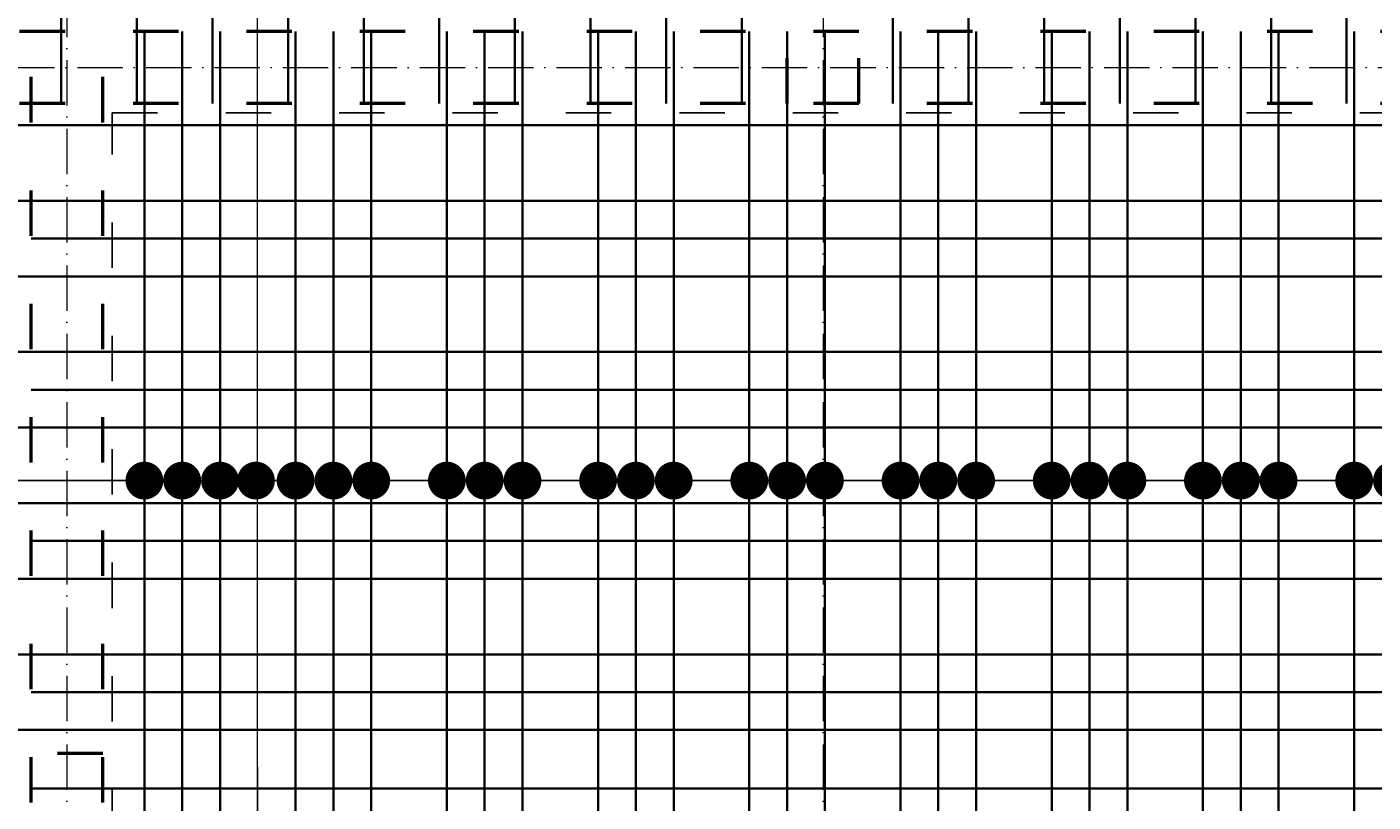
# Model space of a CAD drawing. Header units: millimetres. Extents: x 300938 to 312016, y 11971 to 20881.
# Tile 49 of 239: x 307780 to 308136, y 14505 to 14710. Entities that reach past the tile are written whole.
import ezdxf

# ---------------------------------------------------------------- set-up
doc = ezdxf.new("R2010")
doc.units = ezdxf.units.MM
doc.linetypes.add('ACAD_ISO03W100', pattern=[30, 12, -18])
doc.linetypes.add('ACAD_ISO10W100', pattern=[18, 12, -3, 0, -3])
for name, color, linetype, lineweight in [('konstrukcja wymiary', 1, 'Continuous', 13), ('osie', 5, 'ACAD_ISO10W100', 13), ('zbrojenie', 4, 'Continuous', 50), ('zbrojenie płyty', 141, 'Continuous', 35)]:
    doc.layers.add(name, color=color, linetype=linetype, lineweight=lineweight)
doc.layers.add('przerywane', color=6, linetype='ACAD_ISO03W100')
doc.styles.add('KONSTRUKCJA', font='romand.shx', dxfattribs={"oblique": 10})
doc.styles.get("Standard").update_dxf_attribs({"font": 'romand.shx', "oblique": 10})
doc.dimstyles.new('150', dxfattribs={"dimtxt": 10, "dimasz": 7, "dimexe": 1.25, "dimexo": 0.625, "dimgap": 3, "dimtad": 1, "dimdec": 0, "dimrnd": 0.5, "dimtxsty": 'KONSTRUKCJA', "dimblk": 'ARCHTICK', "dimcen": 2.5, "dimadec": 0, "dimazin": 0, "dimtfac": 1, "dimtdec": 0, "dimtix": 1, "dimtmove": 0, "dimatfit": 3, "dimfxl": 4, "dimfxlon": 1, "dimarcsym": 0})
doc.dimstyles.new('kropki', dxfattribs={"dimtxt": 0.001, "dimasz": 10, "dimexe": 1.25, "dimexo": 0.625, "dimgap": 1, "dimtad": 1, "dimtxsty": 'Standard', "dimblk": 'DOT', "dimcen": 2.5, "dimadec": 0, "dimazin": 0, "dimtfac": 1, "dimtmove": 0, "dimatfit": 3, "dimfxl": 1, "dimfxlon": 1, "dimarcsym": 0})

# ---------------------------------------------------------------- blocks, each defined once
blk = doc.blocks.new('_Dot')
at = {"color": 0, "linetype": 'ByBlock', "lineweight": -2}
blk.add_line((-0.5, 0), (-1, 0), dxfattribs=at)
at = {"color": 0, "linetype": 'ByBlock', "const_width": 0.5}
blk.add_lwpolyline([(-0.25, 0, 1), (0.25, 0, 1)], format="xyb", close=True, dxfattribs=at)
blk = doc.blocks.new('*D2309')
at = {"layer": 'Defpoints', "color": 0, "transparency": 16777216}
for p in [(307840.81, 14494.22), (307850.94, 14494.22), (307850.94, 14476.22)]:
    blk.add_point(p, dxfattribs=at)
at = {"layer": 'konstrukcja wymiary', "color": 0, "lineweight": -2, "transparency": 16777216}
for p, q in [((307840.81, 14504.22), (307840.81, 14514.22)), ((307841.81, 14494.22), (307839.56, 14494.22)), ((307840.81, 14476.22), (307840.81, 14494.22)), ((307841.81, 14476.22), (307839.56, 14476.22)), ((307840.81, 14466.22), (307840.81, 14456.22))]:
    blk.add_line(p, q, dxfattribs=at)
at = {"layer": 'konstrukcja wymiary', "color": 0, "lineweight": -2, "transparency": 16777216, "xscale": 10, "yscale": 10, "zscale": 10}
for p, rotation in [((307840.81, 14494.22), 270), ((307840.81, 14476.22), 90)]:
    blk.add_blockref('_Dot', p, dxfattribs=dict(at, rotation=rotation))
at = {"layer": 'konstrukcja wymiary', "color": 0, "transparency": 16777216, "insert": (307839.81, 14485.22), "char_height": 0.001, "attachment_point": 5, "rotation": 90}
blk.add_mtext('18', dxfattribs=at)
blk = doc.blocks.new('*D2437')
at = {"layer": 'Defpoints', "color": 0, "transparency": 16777216}
for p in [(307810.94, 14589.93), (307250.94, 14576.22), (307810.94, 14508.45)]:
    blk.add_point(p, dxfattribs=at)
at = {"layer": 'konstrukcja wymiary', "color": 0, "lineweight": -2, "transparency": 16777216}
for p, q in [((307250.94, 14588.93), (307250.94, 14591.18)), ((307260.94, 14589.93), (307800.94, 14589.93)), ((307810.94, 14588.93), (307810.94, 14591.18))]:
    blk.add_line(p, q, dxfattribs=at)
at = {"layer": 'konstrukcja wymiary', "color": 0, "lineweight": -2, "transparency": 16777216, "xscale": 10, "yscale": 10, "zscale": 10, "rotation": 180}
blk.add_blockref('_Dot', (307250.94, 14589.93), dxfattribs=at)
at = {"layer": 'konstrukcja wymiary', "color": 0, "lineweight": -2, "transparency": 16777216, "xscale": 10, "yscale": 10, "zscale": 10}
blk.add_blockref('_Dot', (307810.94, 14589.93), dxfattribs=at)
at = {"layer": 'konstrukcja wymiary', "color": 0, "transparency": 16777216, "insert": (307530.94, 14590.93), "char_height": 0.001, "attachment_point": 5}
blk.add_mtext('560', dxfattribs=at)
blk = doc.blocks.new('*D2438')
at = {"layer": 'Defpoints', "color": 0, "transparency": 16777216}
for p in [(307820.94, 14589.93), (307810.94, 14508.45), (307820.94, 14508.45)]:
    blk.add_point(p, dxfattribs=at)
at = {"layer": 'konstrukcja wymiary', "color": 0, "lineweight": -2, "transparency": 16777216}
for p, q in [((307800.94, 14589.93), (307790.94, 14589.93)), ((307810.94, 14588.93), (307810.94, 14591.18)), ((307810.94, 14589.93), (307820.94, 14589.93)), ((307820.94, 14588.93), (307820.94, 14591.18)), ((307830.94, 14589.93), (307840.94, 14589.93))]:
    blk.add_line(p, q, dxfattribs=at)
at = {"layer": 'konstrukcja wymiary', "color": 0, "lineweight": -2, "transparency": 16777216, "xscale": 10, "yscale": 10, "zscale": 10}
blk.add_blockref('_Dot', (307810.94, 14589.93), dxfattribs=at)
at = {"layer": 'konstrukcja wymiary', "color": 0, "lineweight": -2, "transparency": 16777216, "xscale": 10, "yscale": 10, "zscale": 10, "rotation": 180}
blk.add_blockref('_Dot', (307820.94, 14589.93), dxfattribs=at)
at = {"layer": 'konstrukcja wymiary', "color": 0, "transparency": 16777216, "insert": (307815.94, 14590.93), "char_height": 0.001, "attachment_point": 5}
blk.add_mtext('10', dxfattribs=at)
blk = doc.blocks.new('*D2439')
at = {"layer": 'Defpoints', "color": 0, "transparency": 16777216}
for p in [(307830.94, 14589.93), (307820.94, 14508.45), (307830.94, 14508.45)]:
    blk.add_point(p, dxfattribs=at)
at = {"layer": 'konstrukcja wymiary', "color": 0, "lineweight": -2, "transparency": 16777216}
for p, q in [((307810.94, 14589.93), (307800.94, 14589.93)), ((307820.94, 14588.93), (307820.94, 14591.18)), ((307820.94, 14589.93), (307830.94, 14589.93)), ((307830.94, 14588.93), (307830.94, 14591.18)), ((307840.94, 14589.93), (307850.94, 14589.93))]:
    blk.add_line(p, q, dxfattribs=at)
at = {"layer": 'konstrukcja wymiary', "color": 0, "lineweight": -2, "transparency": 16777216, "xscale": 10, "yscale": 10, "zscale": 10}
blk.add_blockref('_Dot', (307820.94, 14589.93), dxfattribs=at)
at = {"layer": 'konstrukcja wymiary', "color": 0, "lineweight": -2, "transparency": 16777216, "xscale": 10, "yscale": 10, "zscale": 10, "rotation": 180}
blk.add_blockref('_Dot', (307830.94, 14589.93), dxfattribs=at)
at = {"layer": 'konstrukcja wymiary', "color": 0, "transparency": 16777216, "insert": (307825.94, 14590.93), "char_height": 0.001, "attachment_point": 5}
blk.add_mtext('10', dxfattribs=at)
blk = doc.blocks.new('*D2440')
at = {"layer": 'Defpoints', "color": 0, "transparency": 16777216}
for p in [(307850.94, 14589.93), (307850.94, 14563.96), (307830.94, 14508.45)]:
    blk.add_point(p, dxfattribs=at)
at = {"layer": 'konstrukcja wymiary', "color": 0, "lineweight": -2, "transparency": 16777216}
for p, q in [((307820.94, 14589.93), (307810.94, 14589.93)), ((307830.94, 14588.93), (307830.94, 14591.18)), ((307830.94, 14589.93), (307850.94, 14589.93)), ((307850.94, 14588.93), (307850.94, 14591.18)), ((307860.94, 14589.93), (307870.94, 14589.93))]:
    blk.add_line(p, q, dxfattribs=at)
at = {"layer": 'konstrukcja wymiary', "color": 0, "lineweight": -2, "transparency": 16777216, "xscale": 10, "yscale": 10, "zscale": 10}
blk.add_blockref('_Dot', (307830.94, 14589.93), dxfattribs=at)
at = {"layer": 'konstrukcja wymiary', "color": 0, "lineweight": -2, "transparency": 16777216, "xscale": 10, "yscale": 10, "zscale": 10, "rotation": 180}
blk.add_blockref('_Dot', (307850.94, 14589.93), dxfattribs=at)
at = {"layer": 'konstrukcja wymiary', "color": 0, "transparency": 16777216, "insert": (307840.94, 14590.93), "char_height": 0.001, "attachment_point": 5}
blk.add_mtext('20', dxfattribs=at)
blk = doc.blocks.new('*D2441')
at = {"layer": 'Defpoints', "color": 0, "transparency": 16777216}
for p in [(307860.94, 14589.93), (307850.94, 14563.96), (307860.94, 14563.96)]:
    blk.add_point(p, dxfattribs=at)
at = {"layer": 'konstrukcja wymiary', "color": 0, "lineweight": -2, "transparency": 16777216}
for p, q in [((307840.94, 14589.93), (307830.94, 14589.93)), ((307850.94, 14588.93), (307850.94, 14591.18)), ((307850.94, 14589.93), (307860.94, 14589.93)), ((307860.94, 14588.93), (307860.94, 14591.18)), ((307870.94, 14589.93), (307880.94, 14589.93))]:
    blk.add_line(p, q, dxfattribs=at)
at = {"layer": 'konstrukcja wymiary', "color": 0, "lineweight": -2, "transparency": 16777216, "xscale": 10, "yscale": 10, "zscale": 10}
blk.add_blockref('_Dot', (307850.94, 14589.93), dxfattribs=at)
at = {"layer": 'konstrukcja wymiary', "color": 0, "lineweight": -2, "transparency": 16777216, "xscale": 10, "yscale": 10, "zscale": 10, "rotation": 180}
blk.add_blockref('_Dot', (307860.94, 14589.93), dxfattribs=at)
at = {"layer": 'konstrukcja wymiary', "color": 0, "transparency": 16777216, "insert": (307855.94, 14590.93), "char_height": 0.001, "attachment_point": 5}
blk.add_mtext('10', dxfattribs=at)
blk = doc.blocks.new('*D2442')
at = {"layer": 'Defpoints', "color": 0, "transparency": 16777216}
for p in [(307870.94, 14589.93), (307860.94, 14563.96), (307870.94, 14563.96)]:
    blk.add_point(p, dxfattribs=at)
at = {"layer": 'konstrukcja wymiary', "color": 0, "lineweight": -2, "transparency": 16777216}
for p, q in [((307850.94, 14589.93), (307840.94, 14589.93)), ((307860.94, 14588.93), (307860.94, 14591.18)), ((307860.94, 14589.93), (307870.94, 14589.93)), ((307870.94, 14588.93), (307870.94, 14591.18)), ((307880.94, 14589.93), (307890.94, 14589.93))]:
    blk.add_line(p, q, dxfattribs=at)
at = {"layer": 'konstrukcja wymiary', "color": 0, "lineweight": -2, "transparency": 16777216, "xscale": 10, "yscale": 10, "zscale": 10}
blk.add_blockref('_Dot', (307860.94, 14589.93), dxfattribs=at)
at = {"layer": 'konstrukcja wymiary', "color": 0, "lineweight": -2, "transparency": 16777216, "xscale": 10, "yscale": 10, "zscale": 10, "rotation": 180}
blk.add_blockref('_Dot', (307870.94, 14589.93), dxfattribs=at)
at = {"layer": 'konstrukcja wymiary', "color": 0, "transparency": 16777216, "insert": (307865.94, 14590.93), "char_height": 0.001, "attachment_point": 5}
blk.add_mtext('10', dxfattribs=at)
blk = doc.blocks.new('*D2443')
at = {"layer": 'Defpoints', "color": 0, "transparency": 16777216}
for p in [(307890.94, 14589.93), (307870.94, 14563.96), (307890.94, 14563.96)]:
    blk.add_point(p, dxfattribs=at)
at = {"layer": 'konstrukcja wymiary', "color": 0, "lineweight": -2, "transparency": 16777216}
for p, q in [((307860.94, 14589.93), (307850.94, 14589.93)), ((307870.94, 14588.93), (307870.94, 14591.18)), ((307870.94, 14589.93), (307890.94, 14589.93)), ((307890.94, 14588.93), (307890.94, 14591.18)), ((307900.94, 14589.93), (307910.94, 14589.93))]:
    blk.add_line(p, q, dxfattribs=at)
at = {"layer": 'konstrukcja wymiary', "color": 0, "lineweight": -2, "transparency": 16777216, "xscale": 10, "yscale": 10, "zscale": 10}
blk.add_blockref('_Dot', (307870.94, 14589.93), dxfattribs=at)
at = {"layer": 'konstrukcja wymiary', "color": 0, "lineweight": -2, "transparency": 16777216, "xscale": 10, "yscale": 10, "zscale": 10, "rotation": 180}
blk.add_blockref('_Dot', (307890.94, 14589.93), dxfattribs=at)
at = {"layer": 'konstrukcja wymiary', "color": 0, "transparency": 16777216, "insert": (307880.94, 14590.93), "char_height": 0.001, "attachment_point": 5}
blk.add_mtext('20', dxfattribs=at)
blk = doc.blocks.new('*D2444')
at = {"layer": 'Defpoints', "color": 0, "transparency": 16777216}
for p in [(307900.94, 14589.93), (307890.94, 14563.96), (307900.94, 14563.96)]:
    blk.add_point(p, dxfattribs=at)
at = {"layer": 'konstrukcja wymiary', "color": 0, "lineweight": -2, "transparency": 16777216}
for p, q in [((307880.94, 14589.93), (307870.94, 14589.93)), ((307890.94, 14588.93), (307890.94, 14591.18)), ((307890.94, 14589.93), (307900.94, 14589.93)), ((307900.94, 14588.93), (307900.94, 14591.18)), ((307910.94, 14589.93), (307920.94, 14589.93))]:
    blk.add_line(p, q, dxfattribs=at)
at = {"layer": 'konstrukcja wymiary', "color": 0, "lineweight": -2, "transparency": 16777216, "xscale": 10, "yscale": 10, "zscale": 10}
blk.add_blockref('_Dot', (307890.94, 14589.93), dxfattribs=at)
at = {"layer": 'konstrukcja wymiary', "color": 0, "lineweight": -2, "transparency": 16777216, "xscale": 10, "yscale": 10, "zscale": 10, "rotation": 180}
blk.add_blockref('_Dot', (307900.94, 14589.93), dxfattribs=at)
at = {"layer": 'konstrukcja wymiary', "color": 0, "transparency": 16777216, "insert": (307895.94, 14590.93), "char_height": 0.001, "attachment_point": 5}
blk.add_mtext('10', dxfattribs=at)
blk = doc.blocks.new('*D2445')
at = {"layer": 'Defpoints', "color": 0, "transparency": 16777216}
for p in [(307910.94, 14589.93), (307900.94, 14563.96), (307910.94, 14563.96)]:
    blk.add_point(p, dxfattribs=at)
at = {"layer": 'konstrukcja wymiary', "color": 0, "lineweight": -2, "transparency": 16777216}
for p, q in [((307890.94, 14589.93), (307880.94, 14589.93)), ((307900.94, 14588.93), (307900.94, 14591.18)), ((307900.94, 14589.93), (307910.94, 14589.93)), ((307910.94, 14588.93), (307910.94, 14591.18)), ((307920.94, 14589.93), (307930.94, 14589.93))]:
    blk.add_line(p, q, dxfattribs=at)
at = {"layer": 'konstrukcja wymiary', "color": 0, "lineweight": -2, "transparency": 16777216, "xscale": 10, "yscale": 10, "zscale": 10}
blk.add_blockref('_Dot', (307900.94, 14589.93), dxfattribs=at)
at = {"layer": 'konstrukcja wymiary', "color": 0, "lineweight": -2, "transparency": 16777216, "xscale": 10, "yscale": 10, "zscale": 10, "rotation": 180}
blk.add_blockref('_Dot', (307910.94, 14589.93), dxfattribs=at)
at = {"layer": 'konstrukcja wymiary', "color": 0, "transparency": 16777216, "insert": (307905.94, 14590.93), "char_height": 0.001, "attachment_point": 5}
blk.add_mtext('10', dxfattribs=at)
blk = doc.blocks.new('*D2446')
at = {"layer": 'Defpoints', "color": 0, "transparency": 16777216}
for p in [(307930.94, 14589.93), (307910.94, 14563.96), (307930.94, 14563.96)]:
    blk.add_point(p, dxfattribs=at)
at = {"layer": 'konstrukcja wymiary', "color": 0, "lineweight": -2, "transparency": 16777216}
for p, q in [((307900.94, 14589.93), (307890.94, 14589.93)), ((307910.94, 14588.93), (307910.94, 14591.18)), ((307910.94, 14589.93), (307930.94, 14589.93)), ((307930.94, 14588.93), (307930.94, 14591.18)), ((307940.94, 14589.93), (307950.94, 14589.93))]:
    blk.add_line(p, q, dxfattribs=at)
at = {"layer": 'konstrukcja wymiary', "color": 0, "lineweight": -2, "transparency": 16777216, "xscale": 10, "yscale": 10, "zscale": 10}
blk.add_blockref('_Dot', (307910.94, 14589.93), dxfattribs=at)
at = {"layer": 'konstrukcja wymiary', "color": 0, "lineweight": -2, "transparency": 16777216, "xscale": 10, "yscale": 10, "zscale": 10, "rotation": 180}
blk.add_blockref('_Dot', (307930.94, 14589.93), dxfattribs=at)
at = {"layer": 'konstrukcja wymiary', "color": 0, "transparency": 16777216, "insert": (307920.94, 14590.93), "char_height": 0.001, "attachment_point": 5}
blk.add_mtext('20', dxfattribs=at)
blk = doc.blocks.new('*D2447')
at = {"layer": 'Defpoints', "color": 0, "transparency": 16777216}
for p in [(307940.94, 14589.93), (307930.94, 14563.96), (307940.94, 14563.96)]:
    blk.add_point(p, dxfattribs=at)
at = {"layer": 'konstrukcja wymiary', "color": 0, "lineweight": -2, "transparency": 16777216}
for p, q in [((307920.94, 14589.93), (307910.94, 14589.93)), ((307930.94, 14588.93), (307930.94, 14591.18)), ((307930.94, 14589.93), (307940.94, 14589.93)), ((307940.94, 14588.93), (307940.94, 14591.18)), ((307950.94, 14589.93), (307960.94, 14589.93))]:
    blk.add_line(p, q, dxfattribs=at)
at = {"layer": 'konstrukcja wymiary', "color": 0, "lineweight": -2, "transparency": 16777216, "xscale": 10, "yscale": 10, "zscale": 10}
blk.add_blockref('_Dot', (307930.94, 14589.93), dxfattribs=at)
at = {"layer": 'konstrukcja wymiary', "color": 0, "lineweight": -2, "transparency": 16777216, "xscale": 10, "yscale": 10, "zscale": 10, "rotation": 180}
blk.add_blockref('_Dot', (307940.94, 14589.93), dxfattribs=at)
at = {"layer": 'konstrukcja wymiary', "color": 0, "transparency": 16777216, "insert": (307935.94, 14590.93), "char_height": 0.001, "attachment_point": 5}
blk.add_mtext('10', dxfattribs=at)
blk = doc.blocks.new('*D2448')
at = {"layer": 'Defpoints', "color": 0, "transparency": 16777216}
for p in [(307950.94, 14589.93), (307940.94, 14563.96), (307950.94, 14563.96)]:
    blk.add_point(p, dxfattribs=at)
at = {"layer": 'konstrukcja wymiary', "color": 0, "lineweight": -2, "transparency": 16777216}
for p, q in [((307930.94, 14589.93), (307920.94, 14589.93)), ((307940.94, 14588.93), (307940.94, 14591.18)), ((307940.94, 14589.93), (307950.94, 14589.93)), ((307950.94, 14588.93), (307950.94, 14591.18)), ((307960.94, 14589.93), (307970.94, 14589.93))]:
    blk.add_line(p, q, dxfattribs=at)
at = {"layer": 'konstrukcja wymiary', "color": 0, "lineweight": -2, "transparency": 16777216, "xscale": 10, "yscale": 10, "zscale": 10}
blk.add_blockref('_Dot', (307940.94, 14589.93), dxfattribs=at)
at = {"layer": 'konstrukcja wymiary', "color": 0, "lineweight": -2, "transparency": 16777216, "xscale": 10, "yscale": 10, "zscale": 10, "rotation": 180}
blk.add_blockref('_Dot', (307950.94, 14589.93), dxfattribs=at)
at = {"layer": 'konstrukcja wymiary', "color": 0, "transparency": 16777216, "insert": (307945.94, 14590.93), "char_height": 0.001, "attachment_point": 5}
blk.add_mtext('10', dxfattribs=at)
blk = doc.blocks.new('*D2449')
at = {"layer": 'Defpoints', "color": 0, "transparency": 16777216}
for p in [(307970.94, 14589.93), (307950.94, 14563.96), (307970.94, 14563.96)]:
    blk.add_point(p, dxfattribs=at)
at = {"layer": 'konstrukcja wymiary', "color": 0, "lineweight": -2, "transparency": 16777216}
for p, q in [((307940.94, 14589.93), (307930.94, 14589.93)), ((307950.94, 14588.93), (307950.94, 14591.18)), ((307950.94, 14589.93), (307970.94, 14589.93)), ((307970.94, 14588.93), (307970.94, 14591.18)), ((307980.94, 14589.93), (307990.94, 14589.93))]:
    blk.add_line(p, q, dxfattribs=at)
at = {"layer": 'konstrukcja wymiary', "color": 0, "lineweight": -2, "transparency": 16777216, "xscale": 10, "yscale": 10, "zscale": 10}
blk.add_blockref('_Dot', (307950.94, 14589.93), dxfattribs=at)
at = {"layer": 'konstrukcja wymiary', "color": 0, "lineweight": -2, "transparency": 16777216, "xscale": 10, "yscale": 10, "zscale": 10, "rotation": 180}
blk.add_blockref('_Dot', (307970.94, 14589.93), dxfattribs=at)
at = {"layer": 'konstrukcja wymiary', "color": 0, "transparency": 16777216, "insert": (307960.94, 14590.93), "char_height": 0.001, "attachment_point": 5}
blk.add_mtext('20', dxfattribs=at)
blk = doc.blocks.new('*D2450')
at = {"layer": 'Defpoints', "color": 0, "transparency": 16777216}
for p in [(307980.94, 14589.93), (307970.94, 14563.96), (307980.94, 14563.96)]:
    blk.add_point(p, dxfattribs=at)
at = {"layer": 'konstrukcja wymiary', "color": 0, "lineweight": -2, "transparency": 16777216}
for p, q in [((307960.94, 14589.93), (307950.94, 14589.93)), ((307970.94, 14588.93), (307970.94, 14591.18)), ((307970.94, 14589.93), (307980.94, 14589.93)), ((307980.94, 14588.93), (307980.94, 14591.18)), ((307990.94, 14589.93), (308000.94, 14589.93))]:
    blk.add_line(p, q, dxfattribs=at)
at = {"layer": 'konstrukcja wymiary', "color": 0, "lineweight": -2, "transparency": 16777216, "xscale": 10, "yscale": 10, "zscale": 10}
blk.add_blockref('_Dot', (307970.94, 14589.93), dxfattribs=at)
at = {"layer": 'konstrukcja wymiary', "color": 0, "lineweight": -2, "transparency": 16777216, "xscale": 10, "yscale": 10, "zscale": 10, "rotation": 180}
blk.add_blockref('_Dot', (307980.94, 14589.93), dxfattribs=at)
at = {"layer": 'konstrukcja wymiary', "color": 0, "transparency": 16777216, "insert": (307975.94, 14590.93), "char_height": 0.001, "attachment_point": 5}
blk.add_mtext('10', dxfattribs=at)
blk = doc.blocks.new('*D2451')
at = {"layer": 'Defpoints', "color": 0, "transparency": 16777216}
for p in [(307990.94, 14589.93), (307980.94, 14563.96), (307990.94, 14563.96)]:
    blk.add_point(p, dxfattribs=at)
at = {"layer": 'konstrukcja wymiary', "color": 0, "lineweight": -2, "transparency": 16777216}
for p, q in [((307970.94, 14589.93), (307960.94, 14589.93)), ((307980.94, 14588.93), (307980.94, 14591.18)), ((307980.94, 14589.93), (307990.94, 14589.93)), ((307990.94, 14588.93), (307990.94, 14591.18)), ((308000.94, 14589.93), (308010.94, 14589.93))]:
    blk.add_line(p, q, dxfattribs=at)
at = {"layer": 'konstrukcja wymiary', "color": 0, "lineweight": -2, "transparency": 16777216, "xscale": 10, "yscale": 10, "zscale": 10}
blk.add_blockref('_Dot', (307980.94, 14589.93), dxfattribs=at)
at = {"layer": 'konstrukcja wymiary', "color": 0, "lineweight": -2, "transparency": 16777216, "xscale": 10, "yscale": 10, "zscale": 10, "rotation": 180}
blk.add_blockref('_Dot', (307990.94, 14589.93), dxfattribs=at)
at = {"layer": 'konstrukcja wymiary', "color": 0, "transparency": 16777216, "insert": (307985.94, 14590.93), "char_height": 0.001, "attachment_point": 5}
blk.add_mtext('10', dxfattribs=at)
blk = doc.blocks.new('*D2452')
at = {"layer": 'Defpoints', "color": 0, "transparency": 16777216}
for p in [(308010.94, 14589.93), (307990.94, 14563.96), (308010.94, 14563.96)]:
    blk.add_point(p, dxfattribs=at)
at = {"layer": 'konstrukcja wymiary', "color": 0, "lineweight": -2, "transparency": 16777216}
for p, q in [((307980.94, 14589.93), (307970.94, 14589.93)), ((307990.94, 14588.93), (307990.94, 14591.18)), ((307990.94, 14589.93), (308010.94, 14589.93)), ((308010.94, 14588.93), (308010.94, 14591.18)), ((308020.94, 14589.93), (308030.94, 14589.93))]:
    blk.add_line(p, q, dxfattribs=at)
at = {"layer": 'konstrukcja wymiary', "color": 0, "lineweight": -2, "transparency": 16777216, "xscale": 10, "yscale": 10, "zscale": 10}
blk.add_blockref('_Dot', (307990.94, 14589.93), dxfattribs=at)
at = {"layer": 'konstrukcja wymiary', "color": 0, "lineweight": -2, "transparency": 16777216, "xscale": 10, "yscale": 10, "zscale": 10, "rotation": 180}
blk.add_blockref('_Dot', (308010.94, 14589.93), dxfattribs=at)
at = {"layer": 'konstrukcja wymiary', "color": 0, "transparency": 16777216, "insert": (308000.94, 14590.93), "char_height": 0.001, "attachment_point": 5}
blk.add_mtext('20', dxfattribs=at)
blk = doc.blocks.new('*D2453')
at = {"layer": 'Defpoints', "color": 0, "transparency": 16777216}
for p in [(308020.94, 14589.93), (308010.94, 14563.96), (308020.94, 14563.96)]:
    blk.add_point(p, dxfattribs=at)
at = {"layer": 'konstrukcja wymiary', "color": 0, "lineweight": -2, "transparency": 16777216}
for p, q in [((308000.94, 14589.93), (307990.94, 14589.93)), ((308010.94, 14588.93), (308010.94, 14591.18)), ((308010.94, 14589.93), (308020.94, 14589.93)), ((308020.94, 14588.93), (308020.94, 14591.18)), ((308030.94, 14589.93), (308040.94, 14589.93))]:
    blk.add_line(p, q, dxfattribs=at)
at = {"layer": 'konstrukcja wymiary', "color": 0, "lineweight": -2, "transparency": 16777216, "xscale": 10, "yscale": 10, "zscale": 10}
blk.add_blockref('_Dot', (308010.94, 14589.93), dxfattribs=at)
at = {"layer": 'konstrukcja wymiary', "color": 0, "lineweight": -2, "transparency": 16777216, "xscale": 10, "yscale": 10, "zscale": 10, "rotation": 180}
blk.add_blockref('_Dot', (308020.94, 14589.93), dxfattribs=at)
at = {"layer": 'konstrukcja wymiary', "color": 0, "transparency": 16777216, "insert": (308015.94, 14590.93), "char_height": 0.001, "attachment_point": 5}
blk.add_mtext('10', dxfattribs=at)
blk = doc.blocks.new('*D2454')
at = {"layer": 'Defpoints', "color": 0, "transparency": 16777216}
for p in [(308030.94, 14589.93), (307840.44, 14563.96), (308030.94, 14563.96)]:
    blk.add_point(p, dxfattribs=at)
at = {"layer": 'konstrukcja wymiary', "color": 0, "lineweight": -2, "transparency": 16777216}
for p, q in [((307840.44, 14588.93), (307840.44, 14591.18)), ((307850.44, 14589.93), (308020.94, 14589.93)), ((308030.94, 14588.93), (308030.94, 14591.18))]:
    blk.add_line(p, q, dxfattribs=at)
at = {"layer": 'konstrukcja wymiary', "color": 0, "lineweight": -2, "transparency": 16777216, "xscale": 10, "yscale": 10, "zscale": 10, "rotation": 180}
blk.add_blockref('_Dot', (307840.44, 14589.93), dxfattribs=at)
at = {"layer": 'konstrukcja wymiary', "color": 0, "lineweight": -2, "transparency": 16777216, "xscale": 10, "yscale": 10, "zscale": 10}
blk.add_blockref('_Dot', (308030.94, 14589.93), dxfattribs=at)
at = {"layer": 'konstrukcja wymiary', "color": 0, "transparency": 16777216, "insert": (307935.69, 14590.93), "char_height": 0.001, "attachment_point": 5}
blk.add_mtext('190,5', dxfattribs=at)
blk = doc.blocks.new('*D2455')
at = {"layer": 'Defpoints', "color": 0, "transparency": 16777216}
for p in [(308050.94, 14589.93), (308030.94, 14563.96), (308050.94, 14563.96)]:
    blk.add_point(p, dxfattribs=at)
at = {"layer": 'konstrukcja wymiary', "color": 0, "lineweight": -2, "transparency": 16777216}
for p, q in [((308020.94, 14589.93), (308010.94, 14589.93)), ((308030.94, 14588.93), (308030.94, 14591.18)), ((308030.94, 14589.93), (308050.94, 14589.93)), ((308050.94, 14588.93), (308050.94, 14591.18)), ((308060.94, 14589.93), (308070.94, 14589.93))]:
    blk.add_line(p, q, dxfattribs=at)
at = {"layer": 'konstrukcja wymiary', "color": 0, "lineweight": -2, "transparency": 16777216, "xscale": 10, "yscale": 10, "zscale": 10}
blk.add_blockref('_Dot', (308030.94, 14589.93), dxfattribs=at)
at = {"layer": 'konstrukcja wymiary', "color": 0, "lineweight": -2, "transparency": 16777216, "xscale": 10, "yscale": 10, "zscale": 10, "rotation": 180}
blk.add_blockref('_Dot', (308050.94, 14589.93), dxfattribs=at)
at = {"layer": 'konstrukcja wymiary', "color": 0, "transparency": 16777216, "insert": (308040.94, 14590.93), "char_height": 0.001, "attachment_point": 5}
blk.add_mtext('20', dxfattribs=at)
blk = doc.blocks.new('*D2456')
at = {"layer": 'Defpoints', "color": 0, "transparency": 16777216}
for p in [(308060.94, 14589.93), (308050.94, 14563.96), (308060.94, 14563.96)]:
    blk.add_point(p, dxfattribs=at)
at = {"layer": 'konstrukcja wymiary', "color": 0, "lineweight": -2, "transparency": 16777216}
for p, q in [((308040.94, 14589.93), (308030.94, 14589.93)), ((308050.94, 14588.93), (308050.94, 14591.18)), ((308050.94, 14589.93), (308060.94, 14589.93)), ((308060.94, 14588.93), (308060.94, 14591.18)), ((308070.94, 14589.93), (308080.94, 14589.93))]:
    blk.add_line(p, q, dxfattribs=at)
at = {"layer": 'konstrukcja wymiary', "color": 0, "lineweight": -2, "transparency": 16777216, "xscale": 10, "yscale": 10, "zscale": 10}
blk.add_blockref('_Dot', (308050.94, 14589.93), dxfattribs=at)
at = {"layer": 'konstrukcja wymiary', "color": 0, "lineweight": -2, "transparency": 16777216, "xscale": 10, "yscale": 10, "zscale": 10, "rotation": 180}
blk.add_blockref('_Dot', (308060.94, 14589.93), dxfattribs=at)
at = {"layer": 'konstrukcja wymiary', "color": 0, "transparency": 16777216, "insert": (308055.94, 14590.93), "char_height": 0.001, "attachment_point": 5}
blk.add_mtext('10', dxfattribs=at)
blk = doc.blocks.new('*D2457')
at = {"layer": 'Defpoints', "color": 0, "transparency": 16777216}
for p in [(308070.94, 14589.93), (308060.94, 14563.96), (308070.94, 14563.96)]:
    blk.add_point(p, dxfattribs=at)
at = {"layer": 'konstrukcja wymiary', "color": 0, "lineweight": -2, "transparency": 16777216}
for p, q in [((308050.94, 14589.93), (308040.94, 14589.93)), ((308060.94, 14588.93), (308060.94, 14591.18)), ((308060.94, 14589.93), (308070.94, 14589.93)), ((308070.94, 14588.93), (308070.94, 14591.18)), ((308080.94, 14589.93), (308090.94, 14589.93))]:
    blk.add_line(p, q, dxfattribs=at)
at = {"layer": 'konstrukcja wymiary', "color": 0, "lineweight": -2, "transparency": 16777216, "xscale": 10, "yscale": 10, "zscale": 10}
blk.add_blockref('_Dot', (308060.94, 14589.93), dxfattribs=at)
at = {"layer": 'konstrukcja wymiary', "color": 0, "lineweight": -2, "transparency": 16777216, "xscale": 10, "yscale": 10, "zscale": 10, "rotation": 180}
blk.add_blockref('_Dot', (308070.94, 14589.93), dxfattribs=at)
at = {"layer": 'konstrukcja wymiary', "color": 0, "transparency": 16777216, "insert": (308065.94, 14590.93), "char_height": 0.001, "attachment_point": 5}
blk.add_mtext('10', dxfattribs=at)
blk = doc.blocks.new('*D2458')
at = {"layer": 'Defpoints', "color": 0, "transparency": 16777216}
for p in [(308090.94, 14589.93), (308070.94, 14563.96), (308090.94, 14563.96)]:
    blk.add_point(p, dxfattribs=at)
at = {"layer": 'konstrukcja wymiary', "color": 0, "lineweight": -2, "transparency": 16777216}
for p, q in [((308060.94, 14589.93), (308050.94, 14589.93)), ((308070.94, 14588.93), (308070.94, 14591.18)), ((308070.94, 14589.93), (308090.94, 14589.93)), ((308090.94, 14588.93), (308090.94, 14591.18)), ((308100.94, 14589.93), (308110.94, 14589.93))]:
    blk.add_line(p, q, dxfattribs=at)
at = {"layer": 'konstrukcja wymiary', "color": 0, "lineweight": -2, "transparency": 16777216, "xscale": 10, "yscale": 10, "zscale": 10}
blk.add_blockref('_Dot', (308070.94, 14589.93), dxfattribs=at)
at = {"layer": 'konstrukcja wymiary', "color": 0, "lineweight": -2, "transparency": 16777216, "xscale": 10, "yscale": 10, "zscale": 10, "rotation": 180}
blk.add_blockref('_Dot', (308090.94, 14589.93), dxfattribs=at)
at = {"layer": 'konstrukcja wymiary', "color": 0, "transparency": 16777216, "insert": (308080.94, 14590.93), "char_height": 0.001, "attachment_point": 5}
blk.add_mtext('20', dxfattribs=at)
blk = doc.blocks.new('*D2459')
at = {"layer": 'Defpoints', "color": 0, "transparency": 16777216}
for p in [(308100.94, 14589.93), (308090.94, 14563.96), (308100.94, 14563.96)]:
    blk.add_point(p, dxfattribs=at)
at = {"layer": 'konstrukcja wymiary', "color": 0, "lineweight": -2, "transparency": 16777216}
for p, q in [((308080.94, 14589.93), (308070.94, 14589.93)), ((308090.94, 14588.93), (308090.94, 14591.18)), ((308090.94, 14589.93), (308100.94, 14589.93)), ((308100.94, 14588.93), (308100.94, 14591.18)), ((308110.94, 14589.93), (308120.94, 14589.93))]:
    blk.add_line(p, q, dxfattribs=at)
at = {"layer": 'konstrukcja wymiary', "color": 0, "lineweight": -2, "transparency": 16777216, "xscale": 10, "yscale": 10, "zscale": 10}
blk.add_blockref('_Dot', (308090.94, 14589.93), dxfattribs=at)
at = {"layer": 'konstrukcja wymiary', "color": 0, "lineweight": -2, "transparency": 16777216, "xscale": 10, "yscale": 10, "zscale": 10, "rotation": 180}
blk.add_blockref('_Dot', (308100.94, 14589.93), dxfattribs=at)
at = {"layer": 'konstrukcja wymiary', "color": 0, "transparency": 16777216, "insert": (308095.94, 14590.93), "char_height": 0.001, "attachment_point": 5}
blk.add_mtext('10', dxfattribs=at)
blk = doc.blocks.new('*D2460')
at = {"layer": 'Defpoints', "color": 0, "transparency": 16777216}
for p in [(308110.94, 14589.93), (308100.94, 14563.96), (308110.94, 14563.96)]:
    blk.add_point(p, dxfattribs=at)
at = {"layer": 'konstrukcja wymiary', "color": 0, "lineweight": -2, "transparency": 16777216}
for p, q in [((308090.94, 14589.93), (308080.94, 14589.93)), ((308100.94, 14588.93), (308100.94, 14591.18)), ((308100.94, 14589.93), (308110.94, 14589.93)), ((308110.94, 14588.93), (308110.94, 14591.18)), ((308120.94, 14589.93), (308130.94, 14589.93))]:
    blk.add_line(p, q, dxfattribs=at)
at = {"layer": 'konstrukcja wymiary', "color": 0, "lineweight": -2, "transparency": 16777216, "xscale": 10, "yscale": 10, "zscale": 10}
blk.add_blockref('_Dot', (308100.94, 14589.93), dxfattribs=at)
at = {"layer": 'konstrukcja wymiary', "color": 0, "lineweight": -2, "transparency": 16777216, "xscale": 10, "yscale": 10, "zscale": 10, "rotation": 180}
blk.add_blockref('_Dot', (308110.94, 14589.93), dxfattribs=at)
at = {"layer": 'konstrukcja wymiary', "color": 0, "transparency": 16777216, "insert": (308105.94, 14590.93), "char_height": 0.001, "attachment_point": 5}
blk.add_mtext('10', dxfattribs=at)
blk = doc.blocks.new('*D2461')
at = {"layer": 'Defpoints', "color": 0, "transparency": 16777216}
for p in [(308130.94, 14589.93), (308110.94, 14563.96), (308130.94, 14563.96)]:
    blk.add_point(p, dxfattribs=at)
at = {"layer": 'konstrukcja wymiary', "color": 0, "lineweight": -2, "transparency": 16777216}
for p, q in [((308100.94, 14589.93), (308090.94, 14589.93)), ((308110.94, 14588.93), (308110.94, 14591.18)), ((308110.94, 14589.93), (308130.94, 14589.93)), ((308130.94, 14588.93), (308130.94, 14591.18)), ((308140.94, 14589.93), (308150.94, 14589.93))]:
    blk.add_line(p, q, dxfattribs=at)
at = {"layer": 'konstrukcja wymiary', "color": 0, "lineweight": -2, "transparency": 16777216, "xscale": 10, "yscale": 10, "zscale": 10}
blk.add_blockref('_Dot', (308110.94, 14589.93), dxfattribs=at)
at = {"layer": 'konstrukcja wymiary', "color": 0, "lineweight": -2, "transparency": 16777216, "xscale": 10, "yscale": 10, "zscale": 10, "rotation": 180}
blk.add_blockref('_Dot', (308130.94, 14589.93), dxfattribs=at)
at = {"layer": 'konstrukcja wymiary', "color": 0, "transparency": 16777216, "insert": (308120.94, 14590.93), "char_height": 0.001, "attachment_point": 5}
blk.add_mtext('20', dxfattribs=at)
blk = doc.blocks.new('*D2462')
at = {"layer": 'Defpoints', "color": 0, "transparency": 16777216}
for p in [(308140.94, 14589.93), (308130.94, 14563.96), (308140.94, 14563.96)]:
    blk.add_point(p, dxfattribs=at)
at = {"layer": 'konstrukcja wymiary', "color": 0, "lineweight": -2, "transparency": 16777216}
for p, q in [((308120.94, 14589.93), (308110.94, 14589.93)), ((308130.94, 14588.93), (308130.94, 14591.18)), ((308130.94, 14589.93), (308140.94, 14589.93)), ((308140.94, 14588.93), (308140.94, 14591.18)), ((308150.94, 14589.93), (308160.94, 14589.93))]:
    blk.add_line(p, q, dxfattribs=at)
at = {"layer": 'konstrukcja wymiary', "color": 0, "lineweight": -2, "transparency": 16777216, "xscale": 10, "yscale": 10, "zscale": 10}
blk.add_blockref('_Dot', (308130.94, 14589.93), dxfattribs=at)
at = {"layer": 'konstrukcja wymiary', "color": 0, "lineweight": -2, "transparency": 16777216, "xscale": 10, "yscale": 10, "zscale": 10, "rotation": 180}
blk.add_blockref('_Dot', (308140.94, 14589.93), dxfattribs=at)
at = {"layer": 'konstrukcja wymiary', "color": 0, "transparency": 16777216, "insert": (308135.94, 14590.93), "char_height": 0.001, "attachment_point": 5}
blk.add_mtext('10', dxfattribs=at)
blk = doc.blocks.new('*D2463')
at = {"layer": 'Defpoints', "color": 0, "transparency": 16777216}
for p in [(308150.94, 14589.93), (308140.94, 14563.96), (308150.94, 14563.96)]:
    blk.add_point(p, dxfattribs=at)
at = {"layer": 'konstrukcja wymiary', "color": 0, "lineweight": -2, "transparency": 16777216}
for p, q in [((308130.94, 14589.93), (308120.94, 14589.93)), ((308140.94, 14588.93), (308140.94, 14591.18)), ((308140.94, 14589.93), (308150.94, 14589.93)), ((308150.94, 14588.93), (308150.94, 14591.18)), ((308160.94, 14589.93), (308170.94, 14589.93))]:
    blk.add_line(p, q, dxfattribs=at)
at = {"layer": 'konstrukcja wymiary', "color": 0, "lineweight": -2, "transparency": 16777216, "xscale": 10, "yscale": 10, "zscale": 10}
blk.add_blockref('_Dot', (308140.94, 14589.93), dxfattribs=at)
at = {"layer": 'konstrukcja wymiary', "color": 0, "lineweight": -2, "transparency": 16777216, "xscale": 10, "yscale": 10, "zscale": 10, "rotation": 180}
blk.add_blockref('_Dot', (308150.94, 14589.93), dxfattribs=at)
at = {"layer": 'konstrukcja wymiary', "color": 0, "transparency": 16777216, "insert": (308145.94, 14590.93), "char_height": 0.001, "attachment_point": 5}
blk.add_mtext('10', dxfattribs=at)
blk = doc.blocks.new('_ArchTick')
at = {"color": 0, "linetype": 'ByBlock', "lineweight": 13, "const_width": 0.15}
blk.add_lwpolyline([(-0.5, -0.5), (0.5, 0.5)], dxfattribs=at)
blk = doc.blocks.new('*D2861')
at = {"layer": 'Defpoints', "color": 0, "transparency": 16777216}
for p in [(308234.44, 15501.22), (307546.44, 14520.22), (308234.44, 14393.22)]:
    blk.add_point(p, dxfattribs=at)
at = {"layer": 'konstrukcja wymiary', "color": 0, "lineweight": -2, "transparency": 16777216}
for p, q in [((307546.44, 15497.22), (307546.44, 15502.47)), ((307546.44, 15501.22), (308234.44, 15501.22)), ((308234.44, 15497.22), (308234.44, 15502.47))]:
    blk.add_line(p, q, dxfattribs=at)
at = {"layer": 'konstrukcja wymiary', "color": 0, "lineweight": -2, "transparency": 16777216, "xscale": 7, "yscale": 7, "zscale": 7, "rotation": 180}
blk.add_blockref('_ArchTick', (307546.44, 15501.22), dxfattribs=at)
at = {"layer": 'konstrukcja wymiary', "color": 0, "lineweight": -2, "transparency": 16777216, "xscale": 7, "yscale": 7, "zscale": 7}
blk.add_blockref('_ArchTick', (308234.44, 15501.22), dxfattribs=at)
at = {"layer": 'konstrukcja wymiary', "color": 0, "transparency": 16777216, "insert": (307890.44, 15509.22), "char_height": 10, "attachment_point": 5, "style": 'KONSTRUKCJA'}
blk.add_mtext('688', dxfattribs=at)

msp = doc.modelspace()

# ---------------------------------------------------------------- linework, layer by layer
at = {"layer": 'konstrukcja wymiary'}
msp.add_line((307840.812, 14466.224), (307840.812, 15310.963), dxfattribs=at)
at = {"layer": 'osie'}
for p, q in [((307790.44, 15606.148), (307790.44, 13976.332)), ((307990.44, 15606.148), (307990.44, 13976.332)), ((306435.771, 14699.224), (308440.491, 14699.224))]:
    msp.add_line(p, q, dxfattribs=at)
at = {"layer": 'przerywane'}
for p, q in [((307802.44, 14687.224), (308398.556, 14687.224)), ((307802.44, 14076.224), (307802.44, 14687.224))]:
    msp.add_line(p, q, dxfattribs=at)
at = {"layer": 'zbrojenie', "linetype": 'ACAD_ISO03W100'}
for p, q in [((307980.94, 14689.724), (307980.94, 15288.724)), ((307999.94, 14689.724), (307999.94, 15288.724)), ((308419.94, 14708.724), (306640.94, 14708.724)), ((307780.94, 14054.724), (307780.94, 14708.724)), ((307799.94, 14054.724), (307799.94, 14708.724)), ((308419.94, 14689.724), (306640.94, 14689.724)), ((307799.94, 14517.724), (307548.94, 14517.724))]:
    msp.add_line(p, q, dxfattribs=at)
at = {"layer": 'zbrojenie płyty'}
for p, q in [((307788.94, 15288.724), (307788.94, 14689.724)), ((307808.94, 15288.724), (307808.94, 14689.724)), ((307828.94, 15288.724), (307828.94, 14689.724)), ((307848.94, 15288.724), (307848.94, 14689.724)), ((307868.94, 15288.724), (307868.94, 14689.724)), ((307888.94, 15288.724), (307888.94, 14689.724)), ((307908.94, 15288.724), (307908.94, 14689.724)), ((307928.94, 15288.724), (307928.94, 14689.724)), ((307948.94, 15288.724), (307948.94, 14689.724)), ((307968.94, 15288.724), (307968.94, 14689.724)), ((308008.94, 15288.724), (308008.94, 14689.724)), ((308028.94, 15288.724), (308028.94, 14689.724)), ((308048.94, 15288.724), (308048.94, 14689.724)), ((308068.94, 15288.724), (308068.94, 14689.724)), ((308088.94, 15288.724), (308088.94, 14689.724)), ((308108.94, 15288.724), (308108.94, 14689.724)), ((308128.94, 15288.724), (308128.94, 14689.724)), ((307810.94, 14054.724), (307810.94, 14708.724)), ((307820.94, 14054.724), (307820.94, 14708.724)), ((307830.94, 14054.724), (307830.94, 14708.724)), ((307850.94, 14054.724), (307850.94, 14708.724)), ((307860.94, 14054.724), (307860.94, 14708.724)), ((307870.94, 14054.724), (307870.94, 14708.724)), ((307890.94, 14054.724), (307890.94, 14708.724)), ((307900.94, 14054.724), (307900.94, 14708.724)), ((307910.94, 14054.724), (307910.94, 14708.724)), ((307930.94, 14054.724), (307930.94, 14708.724)), ((307940.94, 14054.724), (307940.94, 14708.724)), ((307950.94, 14054.724), (307950.94, 14708.724)), ((307970.94, 14054.724), (307970.94, 14708.724)), ((307980.94, 14054.724), (307980.94, 14708.724)), ((307990.94, 14054.724), (307990.94, 14708.724)), ((308010.94, 14054.724), (308010.94, 14708.724)), ((308020.94, 14054.724), (308020.94, 14708.724)), ((308030.94, 14054.724), (308030.94, 14708.724)), ((308050.94, 14054.724), (308050.94, 14708.724)), ((308060.94, 14054.724), (308060.94, 14708.724)), ((308070.94, 14054.724), (308070.94, 14708.724)), ((308090.94, 14054.724), (308090.94, 14708.724)), ((308100.94, 14054.724), (308100.94, 14708.724)), ((308110.94, 14054.724), (308110.94, 14708.724)), ((308130.94, 14054.724), (308130.94, 14708.724)), ((308419.94, 14683.964), (307260.94, 14683.964)), ((308419.94, 14663.964), (307260.94, 14663.964)), ((308419.94, 14653.964), (307780.94, 14653.964)), ((308419.94, 14643.964), (307260.94, 14643.964)), ((308419.94, 14623.964), (307260.94, 14623.964)), ((308419.94, 14613.964), (307780.94, 14613.964)), ((308419.94, 14603.964), (307260.94, 14603.964)), ((308419.94, 14583.964), (307260.94, 14583.964)), ((308419.94, 14573.964), (307780.94, 14573.964)), ((308419.94, 14563.964), (307260.94, 14563.964)), ((308419.94, 14543.964), (307260.94, 14543.964)), ((308419.94, 14533.964), (307780.94, 14533.964)), ((308419.94, 14523.964), (307260.94, 14523.964)), ((308419.94, 14508.452), (307780.94, 14508.452))]:
    msp.add_line(p, q, dxfattribs=at)

# ---------------------------------------------------------------- dimensions: what is measured, and where the dimension line sits
at = {"layer": 'konstrukcja wymiary'}
for base, p1, p2, dimstyle, picture, middle in [((308234.44, 15501.224), (307546.44, 14520.224), (308234.44, 14393.224), '150', '*D2861', (307890.44, 15509.224)), ((307810.94, 14589.934), (307250.94, 14576.224), (307810.94, 14508.452), 'kropki', '*D2437', (307530.94, 14590.934)), ((307820.94, 14589.934), (307810.94, 14508.452), (307820.94, 14508.452), 'kropki', '*D2438', (307815.94, 14590.934)), ((307830.94, 14589.934), (307820.94, 14508.452), (307830.94, 14508.452), 'kropki', '*D2439', (307825.94, 14590.934)), ((307850.94, 14589.934), (307830.94, 14508.452), (307850.94, 14563.964), 'kropki', '*D2440', (307840.94, 14590.934)), ((307860.94, 14589.934), (307850.94, 14563.964), (307860.94, 14563.964), 'kropki', '*D2441', (307855.94, 14590.934)), ((308030.94, 14589.934), (307840.44, 14563.964), (308030.94, 14563.964), 'kropki', '*D2454', (307935.69, 14590.935)), ((307870.94, 14589.934), (307860.94, 14563.964), (307870.94, 14563.964), 'kropki', '*D2442', (307865.94, 14590.934)), ((307890.94, 14589.934), (307870.94, 14563.964), (307890.94, 14563.964), 'kropki', '*D2443', (307880.94, 14590.934)), ((307900.94, 14589.934), (307890.94, 14563.964), (307900.94, 14563.964), 'kropki', '*D2444', (307895.94, 14590.934)), ((307910.94, 14589.934), (307900.94, 14563.964), (307910.94, 14563.964), 'kropki', '*D2445', (307905.94, 14590.934)), ((307930.94, 14589.934), (307910.94, 14563.964), (307930.94, 14563.964), 'kropki', '*D2446', (307920.94, 14590.934)), ((307940.94, 14589.934), (307930.94, 14563.964), (307940.94, 14563.964), 'kropki', '*D2447', (307935.94, 14590.934)), ((307950.94, 14589.934), (307940.94, 14563.964), (307950.94, 14563.964), 'kropki', '*D2448', (307945.94, 14590.934)), ((307970.94, 14589.934), (307950.94, 14563.964), (307970.94, 14563.964), 'kropki', '*D2449', (307960.94, 14590.934)), ((307980.94, 14589.934), (307970.94, 14563.964), (307980.94, 14563.964), 'kropki', '*D2450', (307975.94, 14590.934)), ((307990.94, 14589.934), (307980.94, 14563.964), (307990.94, 14563.964), 'kropki', '*D2451', (307985.94, 14590.934)), ((308010.94, 14589.934), (307990.94, 14563.964), (308010.94, 14563.964), 'kropki', '*D2452', (308000.94, 14590.934)), ((308020.94, 14589.934), (308010.94, 14563.964), (308020.94, 14563.964), 'kropki', '*D2453', (308015.94, 14590.934)), ((308050.94, 14589.934), (308030.94, 14563.964), (308050.94, 14563.964), 'kropki', '*D2455', (308040.94, 14590.934)), ((308060.94, 14589.934), (308050.94, 14563.964), (308060.94, 14563.964), 'kropki', '*D2456', (308055.94, 14590.934)), ((308070.94, 14589.934), (308060.94, 14563.964), (308070.94, 14563.964), 'kropki', '*D2457', (308065.94, 14590.934)), ((308090.94, 14589.934), (308070.94, 14563.964), (308090.94, 14563.964), 'kropki', '*D2458', (308080.94, 14590.934)), ((308100.94, 14589.934), (308090.94, 14563.964), (308100.94, 14563.964), 'kropki', '*D2459', (308095.94, 14590.934)), ((308110.94, 14589.934), (308100.94, 14563.964), (308110.94, 14563.964), 'kropki', '*D2460', (308105.94, 14590.934)), ((308130.94, 14589.934), (308110.94, 14563.964), (308130.94, 14563.964), 'kropki', '*D2461', (308120.94, 14590.934)), ((308140.94, 14589.934), (308130.94, 14563.964), (308140.94, 14563.964), 'kropki', '*D2462', (308135.94, 14590.934)), ((308150.94, 14589.934), (308140.94, 14563.964), (308150.94, 14563.964), 'kropki', '*D2463', (308145.94, 14590.934))]:
    dim = msp.add_linear_dim(base=base, p1=p1, p2=p2, dimstyle=dimstyle, override={"dimtmove": 1}, dxfattribs=at)
    dim.commit()
    dim.dimension.update_dxf_attribs({"geometry": picture, "text_midpoint": middle})
dim = msp.add_linear_dim(base=(307840.812, 14494.224), p1=(307850.94, 14476.224), p2=(307850.94, 14494.224), angle=90, dimstyle='kropki', override={"dimtmove": 1}, dxfattribs=at)
dim.commit()
dim.dimension.update_dxf_attribs({"geometry": '*D2309', "text_midpoint": (307839.812, 14485.224)})

doc.saveas('drawing.dxf')
